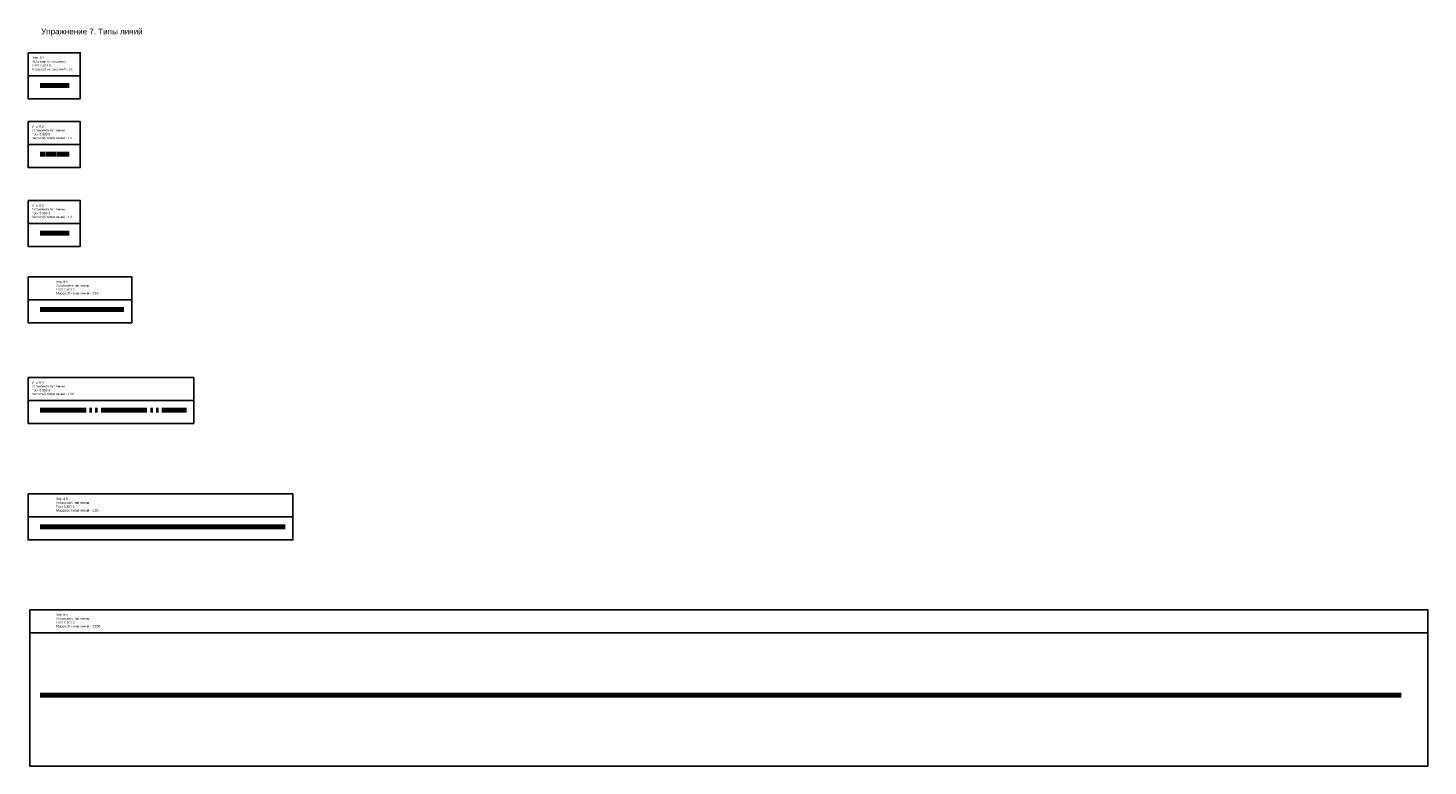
# Model space of a CAD drawing. Header units: millimetres. Extents: x 6241 to 18421, y 36980 to 43401.
import ezdxf

# ---------------------------------------------------------------- set-up
doc = ezdxf.new("R2010")
doc.units = ezdxf.units.MM
doc.linetypes.add('ГОСТ 2.303 5', pattern=[24, 20, -1.5, 1, -1.5])
doc.linetypes.add('ГОСТ 2.303 9', pattern=[26.5, 20, -1.5, 1, -1.5, 1, -1.5])
doc.styles.add('ГОСТ 2.304', font='CS_Gost2304.shx')
doc.linetypes.add('ГОСТ 2.303 3', pattern='A,0.001,[1,GOST 2.303-68.shx,S=1,R=0,X=0,Y=0],-26', length=26.001)
doc.linetypes.add('ГОСТ 2.303 8', pattern='A,40,[2,GOST 2.303-68.shx,S=1,R=0,X=0,Y=0],-8', length=48)

msp = doc.modelspace()

# ---------------------------------------------------------------- linework, layer by layer
at = {"ltscale": 100}
for p, q in [((6241, 42986), (6695, 42986)), ((6241, 42387), (6695, 42387)), ((6241, 41700), (6695, 41700)), ((6241, 41037), (7143, 41037)), ((6241, 40160), (7683, 40160)), ((6241, 39147), (8546, 39147)), ((6256, 38140), (18421, 38140))]:
    msp.add_line(p, q, dxfattribs=at)
at = {"color": 6, "linetype": 'ГОСТ 2.303 8', "lineweight": 70}
msp.add_line((6346, 42901), (6599, 42901), dxfattribs=at)
at = {"color": 6, "linetype": 'ГОСТ 2.303 5', "lineweight": 70, "ltscale": 2}
msp.add_line((6346, 42302), (6599, 42302), dxfattribs=at)
at = {"color": 6, "linetype": 'ГОСТ 2.303 3', "lineweight": 70}
msp.add_line((6346, 41615), (6599, 41615), dxfattribs=at)
at = {"color": 6, "linetype": 'ГОСТ 2.303 3', "lineweight": 70, "ltscale": 10}
msp.add_line((6346, 40952), (7074, 40952), dxfattribs=at)
at = {"color": 6, "linetype": 'ГОСТ 2.303 9', "lineweight": 70, "ltscale": 20}
msp.add_line((6346, 40075), (7621, 40075), dxfattribs=at)
at = {"color": 6, "linetype": 'ГОСТ 2.303 3', "lineweight": 70, "ltscale": 20}
msp.add_line((6346, 39062), (8477, 39062), dxfattribs=at)
at = {"color": 6, "linetype": 'ГОСТ 2.303 3', "lineweight": 70, "ltscale": 100}
msp.add_line((6346, 37596), (18189, 37596), dxfattribs=at)
at = {"ltscale": 100}
for points in [[(6241, 43185), (6695, 43185), (6695, 42786), (6241, 42786)], [(6241, 42587), (6695, 42587), (6695, 42187), (6241, 42187)], [(6241, 41900), (6695, 41900), (6695, 41501), (6241, 41501)], [(6241, 41237), (7143, 41237), (7143, 40837), (6241, 40837)], [(6241, 40360), (7683, 40360), (7683, 39961), (6241, 39961)], [(6241, 39347), (8546, 39347), (8546, 38948), (6241, 38948)], [(6256, 38340), (18421, 38340), (18421, 36980), (6256, 36980)]]:
    msp.add_lwpolyline(points, close=True, dxfattribs=at)

# ---------------------------------------------------------------- texts
at = {"insert": (6355, 43396), "char_height": 50, "width": 2503.91, "attachment_point": 1, "style": 'ГОСТ 2.304'}
msp.add_mtext('{\\fArial|b0|i0|c0|p34;Упражнение 7. Типы линий}', dxfattribs=at)
at = {"char_height": 20, "width": 415.28, "attachment_point": 1}
for s, insert in [('Упр. 8.1\\P{\\fArial|b0|i0|c0|p34;Установите тип линии\\PГост 2.303 8\\PМасштаб типов линий - 1:1\\P}', (6279, 43153)), ('Упр. 8.2\\P{\\fArial|b0|i0|c0|p34;Установите тип линии\\PГост 2.303 5\\PМасштаб типов линий - 1:2\\P}', (6275, 42554)), ('Упр. 8.3\\P{\\fArial|b0|i0|c0|p34;Установите тип линии\\PГост 2.303 3\\PМасштаб типов линий - 1:1\\P}', (6275, 41867)), ('Упр. 8.5\\P{\\fArial|b0|i0|c0|p34;Установите тип линии\\PГост 2.303 3\\PМасштаб типов линий - 1:10\\P}', (6486, 41204)), ('Упр. 8.4\\P{\\fArial|b0|i0|c0|p34;Установите тип линии\\PГост 2.303 9\\PМасштаб типов линий - 1:20}', (6275, 40327)), ('Упр. 8.5\\P{\\fArial|b0|i0|c0|p34;Установите тип линии\\PГост 2.303 3\\PМасштаб типов линий - 1:20\\P}', (6486, 39314)), ('Упр. 8.5\\P{\\fArial|b0|i0|c0|p34;Установите тип линии\\PГост 2.303 3\\PМасштаб типов линий - 1:100\\P}', (6486, 38307))]:
    msp.add_mtext(s, dxfattribs=dict(at, insert=insert))

doc.saveas('drawing.dxf')
